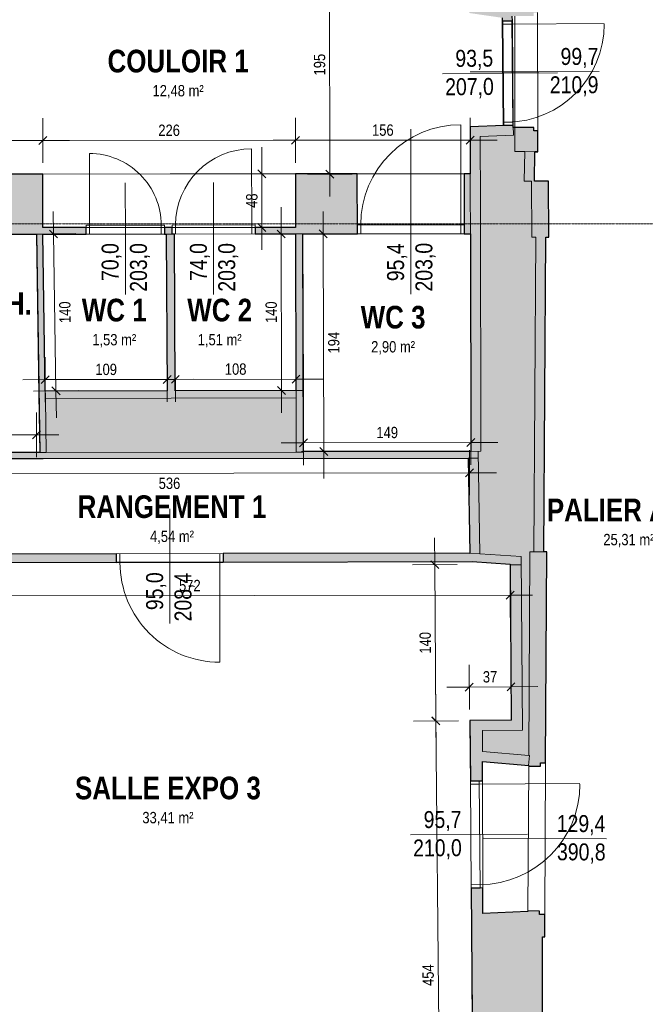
# Model space of a CAD drawing. Extents: x -6068 to 35118, y -17738 to 67348.
# Tile 187 of 243: x 1692 to 2250, y 14153 to 15032. Entities that reach past the tile are written whole.
import ezdxf
from ezdxf.enums import TextEntityAlignment as Align

# ---------------------------------------------------------------- set-up
doc = ezdxf.new("R2010")
doc.units = 0
doc.header["$LTSCALE"] = 15
for name, pattern in [('AXES', [50.8, 31.75, -6.35, 6.35, -6.35]), ('Continua', [0]), ('Cui_CONTINU', [0])]:
    doc.linetypes.add(name, pattern=pattern)
doc.layers.get('0').update_dxf_attribs({"linetype": 'CONTINUOUS'})
doc.layers.get('DEFPOINTS').update_dxf_attribs({"linetype": 'CONTINUOUS'})
for name, color, linetype, lineweight, true_color in [('Baie Architectural - Mesures - NIVEAUX - Style par défaut', 7, 'Continua', 0, 0x000000), ('Baie Architectural - Seuil - NIVEAUX - Style par défaut', 7, 'Continua', 0, 0x000000), ('EDL-Mesures et Cotes', 7, 'Continua', 0, 0xc0c0c0), ('Enveloppe - NIVEAUX - Style par défaut', 7, 'Continua', 0, 0x000000), ('Pièce - Notes - NIVEAUX - Style par défaut', 7, 'Continua', 0, 0x000000), ('Porte - Cadre - NIVEAUX - Style par défaut', 7, 'Continua', 0, 0x000000), ('Porte - Mesures - NIVEAUX - Style par défaut', 7, 'Continua', 0, 0x000000), ('Porte - Ouvertures - NIVEAUX - Style par défaut', 7, 'Continua', 0, 0x000000), ('Porte - Seuil - NIVEAUX - Style par défaut', 7, 'Continua', 0, 0x000000)]:
    doc.layers.add(name, color=color, linetype=linetype, lineweight=lineweight, true_color=true_color)
for name, color, linetype in [('EDL_RDC murs & cloisons', 5, 'CONTINUOUS'), ('PIS-CONTOURS', 44, 'CONTINUOUS'), ('PIS-coupe', 254, 'CONTINUOUS'), ('PIS-fond de plan', 7, 'Cui_CONTINU')]:
    doc.layers.add(name, color=color, linetype=linetype)
doc.styles.add('Arial Narrow', font='ARIALN.TTF')
doc.styles.add('Arial Narrow Bold', font='ARIALNB.TTF')
doc.styles.add('MtXpl_Arial_Narrow', font='ARIALN.TTF')
doc.styles.add('STYLE_GENERE_1', font='arial.ttf')
doc.dimstyles.new('Côtes (ech cm) PIS', dxfattribs={"dimscale": 0, "dimtxt": 20, "dimasz": 15, "dimexe": 5, "dimexo": 5, "dimgap": 5, "dimtad": 0, "dimtih": 1, "dimtoh": 1, "dimdec": 0, "dimtxsty": 'Arial Narrow', "dimblk": 'ARCHTICK', "dimcen": 0, "dimclrd": 256, "dimclre": 256, "dimclrt": 256, "dimadec": 0, "dimazin": 0, "dimtfac": 1, "dimtdec": 0, "dimtmove": 2, "dimatfit": 3, "dimfxl": 30, "dimfxlon": 1, "dimlwd": 0, "dimarcsym": 0})

# ---------------------------------------------------------------- blocks, each defined once
blk = doc.blocks.new('EDL_RDC_2025 09 17')
at = {"layer": 'EDL_RDC murs & cloisons', "linetype": 'Continuous', "ltscale": 0.08}
h = blk.add_hatch(color=9, dxfattribs=at)
h.dxf.hatch_style = 1
h.paths.add_polyline_path([(2415.76, -383.84), (2411.76, -383.82), (2411.77, -380.82), (2400.77, -380.79), (2391.34, -376.88), (2382.34, -376.93), (2382.35, -379.04), (2341.49, -383.36), (2343.35, -546.73), (2093.51, -549.56), (2093.54, -557.97), (2092.17, -557.97), (2092.37, -613.08), (2093.58, -613.07), (2093.45, -665.06), (2122.68, -669.31), (2122.71, -672.11), (2131.7, -672.03), (2131.67, -667.72), (2150.79, -667.68), (2150.79, -664.68), (2154.28, -664.68), (2154.23, -645.4), (2151.89, -645.41), (2152.64, -617.46), (2337.77, -617.74), (2337.77, -620.11), (2337.7, -627.11), (2343.7, -627.08), (2343.75, -620.16), (2363.25, -620.37), (2414.97, -619.44), (2415.14, -569.72), (2413.43, -569.71), (2414.27, -403.05), (2415.7, -403.06), (2415.76, -383.84)])
h = blk.add_hatch(color=9, dxfattribs=at)
h.dxf.hatch_style = 1
h.paths.add_polyline_path([(1418.32, -810.42), (1418.62, -866.03), (1500.39, -865.59), (1501.16, -1059.71), (1502.6, -1152.24), (1502.64, -1152.24), (1548.81, -1151.49), (1549, -1185.99), (1558, -1185.94), (1557.83, -1155.83), (1778.43, -1155.51), (1778.42, -1148), (1557.82, -1148.33), (1556.92, -1062.6), (2092.34, -1062.78), (2093.61, -1147.55), (1873.42, -1147.87), (1873.43, -1155.37), (2095.88, -1155.04), (2129.75, -1157.17), (2130.75, -1296.73), (2093.81, -1297.01), (2094.21, -1350.84), (2105.09, -1350.76), (2105.04, -1333.49), (2146.32, -1337.19), (2146.32, -1337.6), (2156.82, -1337.66), (2156.83, -1334.66), (2161.33, -1334.66), (2162.4, -1146.32), (2159.9, -1146.3), (2161.63, -865.19), (2164.19, -865.18), (2163.89, -815.18), (2151.35, -815.26), (2151.82, -788.94), (2154.57, -788.94), (2154.53, -770.37), (2151.03, -770.37), (2151.02, -767.37), (2134.02, -767.37), (2132.57, -767.39), (2132.55, -765.48), (2124.05, -765.55), (2094.02, -766.71), (2094.06, -808.57), (2088.67, -808.57), (2088.72, -862.19), (2094.25, -862.18), (2094.71, -1056.52), (1945.35, -1056.73), (1944.79, -862.32), (1993.34, -862.28), (1993.29, -808.66), (1938.13, -808.71), (1938.13, -856.48), (1901.99, -856.51), (1901.99, -862.36), (1938.17, -862.36), (1938.49, -1002.14), (1830.83, -1002.38), (1830.09, -862.42), (1827.99, -862.43), (1827.99, -856.58), (1821.21, -856.58), (1821.21, -862.43), (1822.75, -862.43), (1823.49, -1002.4), (1714.75, -1002.65), (1712.59, -862.53), (1751.21, -862.5), (1751.21, -856.65), (1712.55, -856.68), (1712.51, -808.91), (1665, -808.96), (1665.05, -862.57), (1706.74, -862.54), (1709.75, -1057.57), (1557.28, -1056.86), (1556.1, -862.67), (1579.82, -862.65), (1579.79, -835.84), (1579.78, -817.03), (1579.77, -809.03), (1555.92, -809.05), (1555.73, -775.08), (1507.53, -775.34), (1507.43, -757.37), (1500.14, -757.39), (1500.31, -809.75), (1418.32, -810.18)])
h = blk.add_hatch(color=9, dxfattribs=at)
h.dxf.hatch_style = 1
h.paths.add_polyline_path([(2105.36, -1446.5), (2094.94, -1446.58), (2097.24, -1750.97), (1983.86, -1750.82), (1981.99, -1787.19), (1981.99, -1796.19), (1981.72, -1805.11), (1981.74, -1816.11), (1984.74, -1816.11), (1984.75, -1820.11), (2003.07, -1820.07), (2003.07, -1818.31), (2110.46, -1818.24), (2110.46, -1819.87), (2160.02, -1819.91), (2160.06, -1770.67), (2158.68, -1770.67), (2158.66, -1673.67), (2158.84, -1673.67), (2158.66, -1665.17), (2158.65, -1652.67), (2163.39, -1652.57), (2163.29, -1647.57), (2158.65, -1647.67), (2158.67, -1490.06), (2160.67, -1490.06), (2160.67, -1470.11), (2156.07, -1470.08), (2156.08, -1467.08), (2145.58, -1467.02), (2145.58, -1467.6), (2105.43, -1469.29)])
at = {"layer": 'Baie Architectural - Mesures - NIVEAUX - Style par défaut', "color": 103, "linetype": 'Continua', "lineweight": 13, "ltscale": 0.1, "true_color": 0x49c386}
for p, q in [((2155.41, -717.52), (2093.91, -717.66)), ((2155.41, -717.52), (2209.33, -717.39)), ((2161.95, -1402.4), (2105.95, -1402.09)), ((2161.95, -1402.4), (2215.87, -1402.71))]:
    blk.add_line(p, q, dxfattribs=at)
at = {"layer": 'Baie Architectural - Seuil - NIVEAUX - Style par défaut', "color": 103, "linetype": 'Continua', "lineweight": 5, "ltscale": 0.1, "true_color": 0x49c386}
for p, q in [((2133.79, -667.72), (2134.02, -767.42)), ((2154.53, -770.37), (2154.28, -664.67)), ((2160.67, -1470.11), (2161.33, -1334.68)), ((2146.32, -1337.6), (2145.58, -1467.02))]:
    blk.add_line(p, q, dxfattribs=at)
at = {"layer": 'EDL-Mesures et Cotes', "color": 9, "linetype": 'Continua', "lineweight": 5, "ltscale": 0.1, "true_color": 0xc0c0c0}
for p, q in [((1968.38, -613.37), (1968.84, -808.87)), ((1712.5, -798.91), (1712.46, -758.91)), ((1712.5, -798.91), (1712.46, -758.91)), ((1938.12, -798.71), (1938.08, -758.71)), ((1938.12, -798.71), (1938.08, -758.71)), ((2094.11, -798.57), (2094.08, -758.57)), ((1712.48, -778.91), (1555.89, -779.05)), ((1712.48, -778.91), (1692.48, -778.93)), ((1938.1, -778.71), (1712.48, -778.91)), ((1712.48, -778.91), (1736.48, -778.89)), ((1938.1, -778.71), (1918.1, -778.73)), ((2094.09, -778.57), (1938.1, -778.71)), ((1938.1, -778.71), (1962.1, -778.69)), ((2094.09, -778.57), (2118.09, -778.55)), ((1908.13, -808.74), (1908.1, -784.74)), ((1928.13, -808.72), (1888.13, -808.76)), ((1908.13, -808.74), (1908.17, -856.5)), ((1988.84, -808.82), (1948.84, -808.91)), ((1968.84, -808.87), (1968.88, -828.87)), ((1722.13, -862.38), (1721.82, -842.39)), ((1925.26, -862.36), (1925.19, -838.36)), ((1962.91, -862.27), (1962.85, -842.27)), ((1928.17, -856.49), (1888.17, -856.52)), ((1908.17, -856.5), (1908.19, -876.5)), ((1702.13, -862.69), (1742.13, -862.07)), ((1724.29, -1002.5), (1722.13, -862.38)), ((1945.26, -862.31), (1905.26, -862.42)), ((1925.26, -862.36), (1925.66, -1002.18)), ((1942.91, -862.33), (1982.91, -862.21)), ((1963.46, -1056.68), (1962.91, -862.27)), ((1714.77, -1012.48), (1714.68, -972.48)), ((1823.51, -1012.23), (1823.42, -972.23)), ((1830.85, -1012.22), (1830.76, -972.22)), ((1938.59, -1011.97), (1938.5, -971.97)), ((1714.73, -992.48), (1694.73, -992.53)), ((1823.46, -992.23), (1714.73, -992.48)), ((1830.81, -992.22), (1810.81, -992.26)), ((1823.46, -992.23), (1847.46, -992.18)), ((1938.55, -991.97), (1830.81, -992.22)), ((1938.55, -991.97), (1962.55, -991.92)), ((1704.29, -1002.81), (1744.29, -1002.19)), ((1724.29, -1002.5), (1724.66, -1026.5)), ((1945.66, -1002.12), (1905.66, -1002.23)), ((1925.66, -1002.18), (1925.71, -1022.18)), ((1706.88, -1021.81), (1706.92, -1061.81)), ((1945.36, -1068.82), (1945.31, -1028.82)), ((2094.72, -1068.61), (2094.67, -1028.61)), ((1556.38, -1041.95), (1706.9, -1041.81)), ((1706.9, -1041.81), (1726.9, -1041.8)), ((1945.33, -1048.82), (1925.33, -1048.85)), ((2094.7, -1048.61), (1945.33, -1048.82)), ((2094.7, -1048.61), (2118.7, -1048.58)), ((1943.46, -1056.74), (1983.46, -1056.62)), ((1963.46, -1056.68), (1963.53, -1080.68)), ((2093.54, -1095.61), (2093.48, -1055.61)), ((2093.51, -1075.61), (1557.68, -1076.39)), ((2093.51, -1075.61), (2117.51, -1075.57)), ((2062.43, -1157.68), (2062.25, -1133.68)), ((2082.43, -1157.53), (2042.43, -1157.84)), ((2062.43, -1157.68), (2063.49, -1297.24)), ((2129.72, -1164.99), (2129.78, -1204.99)), ((1557.87, -1185.83), (2129.75, -1184.99)), ((2129.75, -1184.99), (2149.75, -1184.96)), ((2093.39, -1287.07), (2093.03, -1247.07)), ((2130.71, -1286.73), (2130.35, -1246.73)), ((2063.49, -1297.35), (2063.27, -1273.35)), ((2093.21, -1267.07), (2073.21, -1267.26)), ((2130.53, -1266.73), (2093.21, -1267.07)), ((2130.53, -1266.73), (2154.53, -1266.51)), ((2083.49, -1297.09), (2043.49, -1297.39)), ((2083.49, -1297.16), (2043.49, -1297.53)), ((2063.49, -1297.24), (2063.64, -1317.24)), ((2063.49, -1297.35), (2067.64, -1751.24))]:
    blk.add_line(p, q, dxfattribs=at)
at = {"layer": 'EDL-Mesures et Cotes', "color": 9, "linetype": 'Continua', "lineweight": 20, "ltscale": 0.1, "true_color": 0xc0c0c0}
for p, q in [((1708.95, -782.45), (1716.01, -775.37)), ((1716.01, -775.37), (1708.95, -782.45)), ((1934.57, -782.25), (1941.63, -775.17)), ((1941.63, -775.17), (1934.57, -782.25)), ((2090.56, -782.11), (2097.63, -775.03)), ((1911.66, -812.27), (1904.59, -805.2)), ((1965.29, -805.34), (1972.38, -812.39)), ((1904.63, -852.97), (1911.71, -860.04)), ((1725.72, -865.86), (1718.54, -858.9)), ((1928.8, -865.89), (1921.71, -858.84)), ((1966.45, -865.8), (1959.36, -858.74)), ((1718.26, -988.94), (1711.2, -996.02)), ((1819.94, -995.78), (1826.99, -988.69)), ((1834.33, -988.67), (1827.28, -995.76)), ((1935.02, -995.52), (1942.08, -988.43)), ((1720.7, -999.02), (1727.88, -1005.98)), ((1922.11, -998.65), (1929.2, -1005.7)), ((1703.37, -1045.35), (1710.43, -1038.28)), ((1948.87, -1045.28), (1941.8, -1052.36)), ((2091.17, -1052.15), (2098.23, -1045.07)), ((1959.92, -1053.16), (1967.01, -1060.21)), ((2089.98, -1079.15), (2097.04, -1072.07)), ((2065.99, -1161.19), (2058.87, -1154.18)), ((2126.22, -1188.53), (2133.28, -1181.45)), ((2096.71, -1263.51), (2089.71, -1270.64)), ((2127.03, -1270.3), (2134.03, -1263.16)), ((2059.92, -1293.73), (2067.05, -1300.75)), ((2067.05, -1300.85), (2059.92, -1293.84))]:
    blk.add_line(p, q, dxfattribs=at)
at = {"layer": 'EDL_RDC murs & cloisons', "linetype": 'Continuous', "ltscale": 0.08}
for points in [[(2122.68, -669.31), (2122.71, -672.11), (2131.7, -672.03), (2131.67, -667.72)], [(1557.83, -1155.83), (1778.43, -1155.51), (1778.42, -1148), (1557.82, -1148.33)], [(1556.92, -1062.6), (2092.34, -1062.78), (2093.61, -1147.55), (1873.42, -1147.87), (1873.43, -1155.37), (2095.88, -1155.04), (2129.75, -1157.17), (2130.75, -1296.73), (2093.81, -1297.01), (2094.21, -1350.84), (2105.09, -1350.76), (2105.04, -1333.49), (2146.32, -1337.19), (2146.32, -1337.6), (2156.82, -1337.66), (2156.83, -1334.66), (2161.33, -1334.66), (2162.4, -1146.32), (2159.9, -1146.3), (2161.63, -865.19), (2164.19, -865.18), (2163.89, -815.18), (2151.35, -815.26), (2151.82, -788.94), (2154.57, -788.94), (2154.53, -770.37), (2151.03, -770.37), (2151.02, -767.37), (2134.02, -767.37), (2132.57, -767.39), (2132.55, -765.48), (2124.05, -765.55), (2094.02, -766.71), (2094.06, -808.57), (2088.67, -808.57), (2088.72, -862.19), (2094.25, -862.18), (2094.71, -1056.52), (1945.35, -1056.73), (1944.79, -862.32), (1993.34, -862.28), (1993.29, -808.66), (1938.13, -808.71), (1938.13, -856.48), (1901.99, -856.51), (1901.99, -862.36), (1938.17, -862.36), (1938.49, -1002.14), (1830.83, -1002.38), (1830.09, -862.42), (1827.99, -862.43), (1827.99, -856.58), (1821.21, -856.58), (1821.21, -862.43), (1822.75, -862.43), (1823.49, -1002.4), (1714.75, -1002.65), (1712.59, -862.53), (1751.21, -862.5), (1751.21, -856.65), (1712.55, -856.68), (1712.51, -808.91), (1665, -808.96)], [(1665.05, -862.57), (1706.74, -862.54), (1709.75, -1057.57), (1557.28, -1056.86)], [(2158.65, -1647.67), (2158.67, -1490.06), (2160.67, -1490.06), (2160.67, -1470.11), (2160.67, -1470.11), (2160.67, -1470.11), (2156.07, -1470.08), (2156.08, -1467.08), (2145.58, -1467.02), (2145.58, -1467.6), (2105.43, -1469.29), (2105.36, -1446.5), (2105.36, -1446.5), (2094.94, -1446.58), (2097.24, -1750.97)]]:
    blk.add_lwpolyline(points, dxfattribs=at)
at = {"layer": 'Enveloppe - NIVEAUX - Style par défaut', "color": 18, "linetype": 'Continua', "lineweight": 20, "ltscale": 0.1, "true_color": 0x000000}
for p, q in [((2122.68, -669.31), (2122.71, -672.11)), ((2122.71, -672.11), (2131.7, -672.03)), ((2123.55, -765.59), (2094.02, -766.71)), ((2094.02, -766.71), (2094.12, -808.57)), ((2132.55, -765.48), (2123.55, -765.56)), ((2123.55, -765.56), (2123.55, -765.59)), ((2132.63, -774.25), (2132.55, -765.48)), ((2151.02, -767.37), (2134.02, -767.42)), ((2134.02, -767.42), (2134.07, -788.83)), ((2151.03, -770.37), (2151.02, -767.37)), ((2154.53, -770.37), (2151.03, -770.37)), ((2154.57, -788.78), (2154.53, -770.37)), ((2103.04, -775.37), (2132.63, -774.25)), ((2103.18, -835.36), (2103.04, -775.37)), ((2134.07, -788.83), (2142.82, -788.81)), ((2142.82, -788.81), (2142.35, -815.1)), ((2142.82, -788.81), (2142.82, -788.78)), ((2142.82, -788.81), (2142.82, -788.78)), ((2151.35, -815.26), (2151.82, -788.78)), ((2151.82, -788.78), (2154.57, -788.78)), ((1712.51, -808.91), (1665, -808.96)), ((1826.25, -808.81), (1709.62, -808.92)), ((1712.55, -856.68), (1712.51, -808.91)), ((1938.13, -808.71), (1826.25, -808.81)), ((1993.29, -808.66), (1938.13, -808.71)), ((1938.13, -808.71), (1938.17, -856.48)), ((1993.34, -862.28), (1993.29, -808.66)), ((2088.67, -808.57), (2088.72, -862.19)), ((2094.12, -808.57), (2088.67, -808.57)), ((2094.16, -823.45), (2094.12, -808.57)), ((2094.16, -823.45), (2094.12, -808.57)), ((2094.16, -823.45), (2094.12, -808.57)), ((2094.16, -823.45), (2094.12, -808.57)), ((2142.35, -815.1), (2148.89, -815.22)), ((2148.89, -815.22), (2149.19, -865.27)), ((2163.89, -815.18), (2151.35, -815.26)), ((2164.19, -865.18), (2163.89, -815.18)), ((2094.25, -862.19), (2094.16, -823.45)), ((2094.25, -862.19), (2094.16, -823.45)), ((2094.25, -862.19), (2094.16, -823.45)), ((2094.25, -862.19), (2094.16, -823.45)), ((2103.18, -835.36), (2103.16, -823.43)), ((2103.18, -835.36), (2103.16, -823.43)), ((2103.18, -835.36), (2103.16, -823.43)), ((2103.18, -835.36), (2103.16, -823.43)), ((2103.71, -1056.5), (2103.18, -835.36)), ((1751.21, -856.65), (1712.55, -856.68)), ((1751.21, -862.5), (1751.21, -856.65)), ((1826.4, -856.58), (1821.21, -856.58)), ((1821.21, -856.58), (1821.21, -862.43)), ((1827.99, -856.58), (1826.4, -856.58)), ((1827.99, -862.43), (1827.99, -856.58)), ((1938.17, -856.48), (1901.99, -856.51)), ((1901.99, -856.51), (1901.99, -862.36)), ((1665.05, -862.57), (1706.74, -862.54)), ((1706.74, -862.54), (1712.18, -862.53)), ((1706.74, -862.54), (1708.95, -1006.05)), ((1712.18, -862.53), (1712.59, -862.53)), ((1712.59, -862.53), (1822.75, -862.43)), ((1712.59, -862.53), (1751.21, -862.5)), ((1714.75, -1002.65), (1712.59, -862.53)), ((1821.21, -862.43), (1822.75, -862.43)), ((1822.75, -862.43), (1823.49, -1002.4)), ((1822.75, -862.43), (1826.3, -862.43)), ((1822.75, -862.43), (1826.3, -862.43)), ((1826.3, -862.43), (1830.09, -862.42)), ((1826.3, -862.43), (1830.09, -862.42)), ((1830.09, -862.42), (1938.17, -862.33)), ((1830.83, -1002.38), (1830.09, -862.42)), ((1901.99, -862.36), (1938.17, -862.33)), ((1938.17, -862.33), (1944.79, -862.32)), ((1938.17, -862.33), (1944.79, -862.32)), ((1938.17, -862.33), (1938.57, -1002.14)), ((1944.79, -862.32), (1993.34, -862.28)), ((1945.2, -1005.43), (1944.79, -862.32)), ((2088.72, -862.19), (2094.25, -862.19)), ((2094.25, -862.19), (2094.71, -1056.52)), ((2149.19, -865.27), (2152.63, -865.25)), ((2152.63, -865.25), (2150.9, -1146.25)), ((2159.9, -1146.3), (2161.63, -865.19)), ((2161.63, -865.19), (2164.19, -865.18)), ((1823.49, -1002.4), (1714.75, -1002.65)), ((1938.57, -1002.14), (1830.83, -1002.38)), ((1708.95, -1006.05), (1708.95, -1006.01)), ((1708.95, -1006.05), (1709.75, -1057.57)), ((1714.8, -1005.92), (1714.75, -1002.65)), ((1714.85, -1009.27), (1714.8, -1005.92)), ((1714.85, -1009.27), (1827.17, -1009.01)), ((1715.6, -1057.56), (1714.85, -1009.27)), ((1827.17, -1009.01), (1938.59, -1008.76)), ((1938.59, -1008.76), (1938.73, -1057.25)), ((1945.35, -1056.73), (1945.2, -1005.43)), ((1632.51, -1063.43), (1712.72, -1063.31)), ((1709.75, -1057.57), (1632.53, -1057.68)), ((1709.75, -1057.57), (1712.71, -1057.57)), ((1709.75, -1057.57), (1712.71, -1057.57)), ((1709.75, -1057.57), (1712.71, -1057.57)), ((1712.71, -1057.57), (1715.6, -1057.56)), ((1712.71, -1057.57), (1715.6, -1057.56)), ((1712.71, -1057.57), (1715.6, -1057.56)), ((1712.72, -1063.31), (1945.36, -1062.99)), ((1938.73, -1057.25), (1715.6, -1057.56)), ((1938.73, -1057.25), (1945.35, -1057.24)), ((2094.71, -1056.52), (1945.35, -1056.73)), ((1945.36, -1062.99), (2092.34, -1062.78)), ((2092.34, -1062.78), (2092.34, -1062.73)), ((2092.34, -1062.78), (2093.61, -1147.55)), ((2101.25, -1056.51), (2103.71, -1056.5)), ((2102.62, -1147.95), (2101.25, -1056.51)), ((1778.42, -1148), (1557.82, -1148.33)), ((1778.43, -1155.5), (1778.42, -1148)), ((2093.61, -1147.55), (1873.42, -1147.87)), ((1873.42, -1147.87), (1873.43, -1155.37)), ((2093.62, -1147.61), (2093.61, -1147.55)), ((2093.62, -1147.61), (2093.61, -1147.55)), ((2093.62, -1147.61), (2093.61, -1147.55)), ((2139.7, -1150.29), (2102.62, -1147.95)), ((2140.87, -1305.65), (2139.7, -1150.29)), ((2147.4, -1146.23), (2146.37, -1328.16)), ((2150.9, -1146.25), (2147.4, -1146.23)), ((2162.4, -1146.32), (2159.9, -1146.3)), ((2161.34, -1332.76), (2162.4, -1146.32)), ((1557.83, -1155.83), (1778.43, -1155.5)), ((1873.43, -1155.37), (2095.88, -1155.04)), ((2095.88, -1155.04), (2129.75, -1157.17)), ((2129.75, -1157.17), (2130.81, -1296.73)), ((2130.81, -1296.73), (2093.81, -1296.99)), ((2093.81, -1296.99), (2094.05, -1328.86)), ((2104.96, -1305.91), (2140.87, -1305.65)), ((2105.01, -1324.45), (2104.96, -1305.91)), ((2146.37, -1328.16), (2105.01, -1324.45)), ((2094.05, -1328.86), (2094.21, -1350.84)), ((2105.09, -1350.76), (2105.04, -1333.49)), ((2105.04, -1333.49), (2146.32, -1337.19)), ((2146.88, -1328.21), (2146.37, -1328.16)), ((2146.88, -1328.21), (2146.37, -1328.16)), ((2156.82, -1337.66), (2156.83, -1334.66)), ((2156.83, -1334.66), (2161.33, -1334.68)), ((2161.33, -1334.68), (2161.34, -1332.76)), ((2146.32, -1337.19), (2146.32, -1337.6)), ((2146.32, -1337.6), (2156.82, -1337.66)), ((2094.21, -1350.84), (2105.09, -1350.76)), ((2105.36, -1446.5), (2094.94, -1446.58)), ((2094.94, -1446.58), (2095.15, -1474.07)), ((2105.43, -1469.29), (2105.36, -1446.5)), ((2145.58, -1467.6), (2105.43, -1469.29)), ((2156.08, -1467.08), (2145.58, -1467.02)), ((2145.58, -1467.02), (2145.58, -1467.6)), ((2156.07, -1470.08), (2156.08, -1467.08)), ((2095.15, -1474.07), (2097.24, -1750.97)), ((2160.57, -1470.11), (2156.07, -1470.08)), ((2158.62, -1490.06), (2160.67, -1490.06)), ((2158.66, -1660.76), (2158.62, -1490.06))]:
    blk.add_line(p, q, dxfattribs=at)
at = {"layer": 'Enveloppe - NIVEAUX - Style par défaut', "color": 9, "linetype": 'Continua', "lineweight": 13, "ltscale": 0.1, "true_color": 0xc0c0c0}
for p, q in [((2151.82, -788.94), (2142.82, -788.78)), ((2151.82, -788.94), (2142.82, -788.78)), ((2151.82, -788.94), (2142.82, -788.78)), ((2151.82, -788.94), (2142.82, -788.78)), ((1945.35, -1056.73), (1945.35, -1057.24)), ((1945.35, -1056.73), (1945.35, -1057.24)), ((1945.35, -1056.73), (1945.35, -1057.24)), ((1945.35, -1056.73), (1945.35, -1057.24)), ((1945.35, -1056.73), (1945.35, -1057.24)), ((1945.35, -1056.73), (1945.35, -1057.24)), ((1945.35, -1056.73), (1945.35, -1057.24)), ((1945.35, -1056.73), (1945.35, -1057.24)), ((1945.35, -1056.73), (1945.35, -1057.24)), ((1945.35, -1056.73), (1945.35, -1057.24)), ((1945.35, -1056.73), (1945.35, -1057.24)), ((1945.35, -1056.73), (1945.35, -1057.24)), ((2101.34, -1062.6), (2092.34, -1062.73)), ((2101.34, -1062.6), (2092.34, -1062.73)), ((2101.34, -1062.6), (2092.34, -1062.73)), ((2101.34, -1062.6), (2092.34, -1062.73)), ((2101.34, -1062.6), (2092.34, -1062.73)), ((2101.34, -1062.6), (2092.34, -1062.73)), ((2101.34, -1062.6), (2092.34, -1062.73)), ((2101.34, -1062.6), (2092.34, -1062.73)), ((2101.34, -1062.6), (2092.34, -1062.73)), ((2101.34, -1062.6), (2092.34, -1062.73)), ((2094.71, -1056.52), (2103.71, -1056.5)), ((2094.71, -1056.52), (2103.71, -1056.5)), ((2094.71, -1056.52), (2103.71, -1056.5)), ((2094.71, -1056.52), (2103.71, -1056.5)), ((2094.71, -1056.52), (2103.71, -1056.5)), ((2094.71, -1056.52), (2103.71, -1056.5)), ((2094.71, -1056.52), (2103.71, -1056.5)), ((2094.71, -1056.52), (2103.71, -1056.5)), ((2094.71, -1056.52), (2103.71, -1056.5)), ((2094.71, -1056.52), (2103.71, -1056.5)), ((2093.62, -1147.61), (2102.61, -1147.48)), ((2093.62, -1147.61), (2102.61, -1147.48)), ((2093.62, -1147.61), (2102.61, -1147.48)), ((2093.62, -1147.61), (2102.61, -1147.48)), ((2093.62, -1147.61), (2102.61, -1147.48)), ((2093.62, -1147.61), (2102.61, -1147.48)), ((2093.62, -1147.61), (2102.61, -1147.48)), ((2093.62, -1147.61), (2102.61, -1147.48)), ((2093.62, -1147.61), (2102.61, -1147.48)), ((2150.9, -1146.25), (2159.9, -1146.3)), ((2150.9, -1146.25), (2159.9, -1146.3)), ((2150.9, -1146.25), (2159.9, -1146.3)), ((2150.9, -1146.25), (2159.9, -1146.3)), ((2139.75, -1157.8), (2129.75, -1157.87)), ((2139.75, -1157.8), (2129.75, -1157.87)), ((2139.75, -1157.8), (2129.75, -1157.87)), ((2139.75, -1157.8), (2129.75, -1157.87)), ((2139.75, -1157.8), (2129.75, -1157.87)), ((2139.75, -1157.8), (2129.75, -1157.87)), ((2139.75, -1157.8), (2129.75, -1157.87)), ((2139.75, -1157.8), (2129.75, -1157.87)), ((2139.75, -1157.8), (2129.75, -1157.87)), ((2146.08, -1337.17), (2146.88, -1328.21)), ((2146.08, -1337.17), (2146.88, -1328.21)), ((2146.08, -1337.17), (2146.88, -1328.21)), ((2146.08, -1337.17), (2146.88, -1328.21))]:
    blk.add_line(p, q, dxfattribs=at)
at = {"layer": 'Porte - Cadre - NIVEAUX - Style par défaut', "color": 103, "linetype": 'Continua', "lineweight": 5, "ltscale": 0.1, "true_color": 0x49c386}
for p, q in [((2131.2, -672.03), (2123.21, -672.1)), ((2123.21, -672.1), (2124.05, -765.55)), ((2132.05, -765.48), (2131.2, -672.03)), ((2124.05, -765.55), (2132.05, -765.48)), ((1821.2, -854.43), (1751.2, -854.5)), ((1751.2, -854.5), (1751.21, -862.5)), ((1821.21, -862.43), (1821.2, -854.43)), ((1901.99, -854.36), (1827.99, -854.43)), ((1827.99, -854.43), (1827.99, -862.43)), ((1901.99, -862.36), (1901.99, -854.36)), ((2088.71, -854.19), (1993.33, -854.28)), ((1993.33, -854.28), (1993.34, -862.28)), ((2088.72, -862.19), (2088.71, -854.19)), ((1751.21, -862.5), (1821.21, -862.43)), ((1827.99, -862.43), (1901.99, -862.36)), ((1993.34, -862.28), (2088.72, -862.19)), ((1873.42, -1147.87), (1778.42, -1148)), ((1778.42, -1148), (1778.43, -1156)), ((1873.43, -1155.87), (1873.42, -1147.87)), ((1778.43, -1156), (1873.43, -1155.87)), ((2102.21, -1350.78), (2094.21, -1350.84)), ((2094.21, -1350.84), (2094.94, -1446.58)), ((2102.94, -1446.52), (2102.21, -1350.78)), ((2094.94, -1446.58), (2102.94, -1446.52))]:
    blk.add_line(p, q, dxfattribs=at)
at = {"layer": 'Porte - Mesures - NIVEAUX - Style par défaut', "color": 103, "linetype": 'Continua', "lineweight": 13, "ltscale": 0.1, "true_color": 0x49c386}
for p, q in [((2123.13, -718.83), (2069.21, -719.32)), ((2123.13, -718.83), (2172.13, -718.39)), ((2041.03, -862.24), (2040.95, -768.62)), ((1786.21, -862.46), (1786.17, -816.61)), ((1864.99, -862.39), (1864.95, -816.54)), ((1786.21, -862.46), (1786.26, -916.39)), ((1864.99, -862.39), (1865.04, -916.32)), ((2041.03, -862.24), (2041.08, -916.16)), ((1825.94, -1156.44), (1825.87, -1107.94)), ((1825.94, -1156.44), (1826.01, -1210.36)), ((2094.58, -1398.71), (2040.65, -1399.12)), ((2094.58, -1398.71), (2145.23, -1398.33))]:
    blk.add_line(p, q, dxfattribs=at)
at = {"layer": 'Porte - Ouvertures - NIVEAUX - Style par défaut', "color": 103, "linetype": 'Continua', "lineweight": 13, "ltscale": 0.1, "true_color": 0x49c386}
for p, q in [((2123.23, -675.1), (2131.23, -675.03)), ((2128.23, -675.06), (2213.68, -674.28)), ((2085.71, -854.19), (2085.63, -764.82)), ((2124.03, -762.55), (2132.03, -762.48)), ((1754.21, -862.49), (1754.15, -790.49)), ((1898.99, -854.36), (1898.92, -786.36)), ((1754.21, -862.49), (1754.2, -854.49)), ((1818.21, -862.44), (1818.2, -854.44)), ((1830.99, -854.42), (1830.99, -862.42)), ((1898.99, -854.36), (1898.99, -862.36)), ((1996.33, -854.28), (1996.34, -862.28)), ((2085.71, -854.19), (2085.72, -862.19)), ((1781.42, -1148), (1781.43, -1156)), ((1870.42, -1147.87), (1870.56, -1244.87)), ((1870.42, -1147.87), (1870.43, -1155.87)), ((2094.24, -1353.84), (2191.98, -1353.1)), ((2094.24, -1353.84), (2102.24, -1353.78)), ((2094.92, -1443.58), (2102.92, -1443.52))]:
    blk.add_line(p, q, dxfattribs=at)
at = {"layer": 'Porte - Ouvertures - NIVEAUX - Style par défaut', "color": 103, "linetype": 'Continua', "lineweight": 5, "ltscale": 0.1, "true_color": 0x49c386}
for centre, radius, start, end in [((2126.23, -675.08), 87.46, 270.5209, 0), ((2085.71, -854.19), 89.38, 90.05147, 179.99999), ((1754.2, -854.49), 64, 0, 90.05157), ((1898.99, -854.36), 68, 90.05151, 179.99999), ((1870.43, -1155.87), 89, 179.99999, 270.08337), ((2102.24, -1353.78), 89.74, 270.43395, 0)]:
    blk.add_arc(centre, radius, start, end, dxfattribs=at)
at = {"layer": 'Porte - Seuil - NIVEAUX - Style par défaut', "color": 103, "linetype": 'Continua', "lineweight": 5, "ltscale": 0.1, "true_color": 0x49c386}
for p, q in [((2122.71, -672.11), (2123.55, -765.56)), ((2132.55, -765.48), (2131.7, -672.03)), ((2088.67, -808.57), (1993.29, -808.66)), ((1821.21, -856.58), (1751.21, -856.65)), ((1901.99, -856.51), (1827.99, -856.58)), ((1751.21, -862.5), (1821.21, -862.43)), ((1827.99, -862.43), (1901.99, -862.36)), ((1993.34, -862.28), (2088.72, -862.19)), ((1873.42, -1147.87), (1778.42, -1148)), ((1778.43, -1155.5), (1873.43, -1155.37)), ((2094.21, -1350.84), (2094.94, -1446.58)), ((2105.36, -1446.5), (2105.09, -1350.76))]:
    blk.add_line(p, q, dxfattribs=at)
at = {"layer": 'Baie Architectural - Mesures - NIVEAUX - Style par défaut', "color": 103, "linetype": 'Continuous', "true_color": 0x49c386, "style": 'MtXpl_Arial_Narrow'}
for s, rotation, p in [('99,7', 0.13551, (2174.74, -711.43)), ('210,9', 0.13551, (2165.18, -736.75)), ('129,4', 359.67611, (2171.31, -1396.41)), ('390,8', 359.67611, (2171.53, -1421.71))]:
    blk.add_text(s, height=15.153, rotation=rotation, dxfattribs=at).set_placement(p)
at = {"layer": 'EDL-Mesures et Cotes', "color": 8, "true_color": 0x808080, "style": 'Arial Narrow'}
for s, rotation, p in [('195', 90.13551, (1964.61, -711.13)), ('226', 0.05153, (1825.29, -774.81)), ('156', 0.05153, (2016.09, -774.64)), ('48', 90.05153, (1904.15, -832.62)), ('140', 90.16341, (1921.46, -932.28)), ('109', 0.13035, (1769.09, -988.36)), ('108', 0.13035, (1884.67, -988.09)), ('149', 0.08, (2020.01, -1044.72)), ('572', 0.08341, (1843.81, -1181.41)), ('140', 90.43391, (2058.96, -1227.49)), ('37', 0.52445, (2111.83, -1262.9)), ('454', 90.52445, (2061.56, -1524.33))]:
    blk.add_text(s, height=10.103, rotation=rotation, dxfattribs=at).set_placement(p, align=Align.CENTER)
for s, rotation, p in [('140', 90.88447, (1727.21, -932.38)), ('194', 90.16341, (1967.19, -959.46)), ('536', 0.08342, (1825.6, -1080))]:
    blk.add_text(s, height=10.103, rotation=rotation, dxfattribs=at).set_placement(p, align=Align.TOP_CENTER)
at = {"layer": 'Pièce - Notes - NIVEAUX - Style par défaut', "color": 18, "true_color": 0x000000, "style": 'Arial Narrow Bold'}
for s, height, p in [('COULOIR 1', 20.205, (1833.31, -718.05)), ('LOCAL TECH.', 20.2055, (1624.91, -934.59)), ('WC 1', 20.205, (1776.29, -940.44)), ('WC 2', 20.205, (1870.43, -940.42)), ('WC 3', 20.205, (2025.24, -946.77)), ('RANGEMENT 1', 20.2055, (1827.84, -1116.02)), ('PALIER ASC. RDC', 20.2055, (2264.06, -1118.97)), ('SALLE EXPO 3', 20.2055, (1824.22, -1367.27))]:
    blk.add_text(s, height=height, dxfattribs=at).set_placement(p, align=Align.CENTER)
at = {"layer": 'Pièce - Notes - NIVEAUX - Style par défaut', "color": 8, "true_color": 0x808080, "style": 'Arial Narrow'}
for s, height, p in [('12,48 m²', 10.103, (1833.31, -729.36)), ('1,53 m²', 10.103, (1776.29, -951.75)), ('1,51 m²', 10.103, (1870.43, -951.73)), ('2,90 m²', 10.103, (2025.24, -958.08)), ('4,54 m²', 10.103, (1827.84, -1127.33)), ('25,31 m² (25,27 m²)', 10.1027, (2264.06, -1130.28)), ('33,41 m²', 10.103, (1824.22, -1378.58))]:
    blk.add_text(s, height=height, dxfattribs=at).set_placement(p, align=Align.TOP_CENTER)
at = {"layer": 'Porte - Mesures - NIVEAUX - Style par défaut', "color": 103, "linetype": 'Continuous', "true_color": 0x49c386, "style": 'MtXpl_Arial_Narrow'}
for s, rotation, p in [('93,5', 0.5209, (2080.88, -713.17)), ('207,0', 0.5209, (2071.78, -738.56)), ('70,0', 90.05153, (1780.21, -904.35)), ('203,0', 90.05153, (1805.51, -913.98)), ('74,0', 90.05153, (1858.99, -904.28)), ('203,0', 90.05153, (1884.3, -913.91)), ('95,4', 90.05153, (2035.02, -904.56)), ('203,0', 90.05153, (2060.33, -913.75)), ('95,0', 90.08341, (1819.95, -1198.32)), ('208,4', 90.08341, (1845.27, -1208.38)), ('95,7', 0.43392, (2052.58, -1392.99)), ('210,0', 0.43392, (2043.19, -1418.36))]:
    blk.add_text(s, height=15.153, rotation=rotation, dxfattribs=at).set_placement(p)
blk = doc.blocks.new('*U782')
at = {"layer": 'PIS-CONTOURS', "color": 0, "linetype": 'AXES', "lineweight": 13, "ltscale": 0.005}
blk.add_line((1000, 0), (40153.3, 0), dxfattribs=at)
at = {"layer": 'PIS-CONTOURS', "color": 0, "lineweight": 15, "style": 'STYLE_GENERE_1'}
blk.add_attdef('REP1', text='', height=500, dxfattribs=at).set_placement((-721.3, -441.4), align=Align.MIDDLE_CENTER)
blk.add_attdef('REP', text='', height=500, dxfattribs=at).set_placement((35848.1, -844.2), align=Align.BOTTOM_LEFT)
blk = doc.blocks.new('_ArchTick')
at = {"color": 0, "linetype": 'ByBlock', "const_width": 0.15}
blk.add_lwpolyline([(-0.5, -0.5), (0.5, 0.5)], dxfattribs=at)
blk = doc.blocks.new('*D97')
at = {"layer": 'DEFPOINTS', "color": 0, "linetype": 'Continuous', "ltscale": 0.08, "transparency": 16777216}
for p in [(2918.1, 14386.22), (1.1, 13965.88), (2918.1, 13562.55)]:
    blk.add_point(p, dxfattribs=at)
at = {"layer": 'EDL-Mesures et Cotes', "linetype": 'Continuous', "lineweight": -2, "ltscale": 0.08, "transparency": 16777216}
for p, q in [((1.1, 13592.55), (1.1, 13557.55)), ((2918.1, 13592.55), (2918.1, 13557.55))]:
    blk.add_line(p, q, dxfattribs=at)
at = {"layer": 'EDL-Mesures et Cotes', "linetype": 'Continuous', "lineweight": 0, "ltscale": 0.08, "transparency": 16777216}
for p, q in [((1.1, 13562.55), (1429.98, 13562.55)), ((2918.1, 13562.55), (1489.22, 13562.55))]:
    blk.add_line(p, q, dxfattribs=at)
at = {"layer": 'EDL-Mesures et Cotes', "linetype": 'Continuous', "lineweight": 0, "ltscale": 0.08, "transparency": 16777216, "xscale": 15, "yscale": 15, "zscale": 15, "rotation": 180}
blk.add_blockref('_ArchTick', (1.1, 13562.55), dxfattribs=at)
at = {"layer": 'EDL-Mesures et Cotes', "linetype": 'Continuous', "lineweight": 0, "ltscale": 0.08, "transparency": 16777216, "xscale": 15, "yscale": 15, "zscale": 15}
blk.add_blockref('_ArchTick', (2918.1, 13562.55), dxfattribs=at)
at = {"layer": 'EDL-Mesures et Cotes', "linetype": 'Continuous', "ltscale": 0.08, "transparency": 16777216, "insert": (1459.6, 13562.55), "char_height": 20, "attachment_point": 5, "style": 'Arial Narrow'}
blk.add_mtext('2917', dxfattribs=at)
blk = doc.blocks.new('*D126')
at = {"layer": 'DEFPOINTS', "color": 0, "linetype": 'Continuous', "ltscale": 0.08, "transparency": 16777216}
for p in [(2416.25, 15690.72), (3206.2, 15690.72), (2160.02, 13883.29)]:
    blk.add_point(p, dxfattribs=at)
at = {"layer": 'EDL-Mesures et Cotes', "linetype": 'Continuous', "lineweight": -2, "ltscale": 0.08, "transparency": 16777216}
for p, q in [((3176.2, 15690.72), (3211.2, 15690.72)), ((3176.2, 13883.29), (3211.2, 13883.29))]:
    blk.add_line(p, q, dxfattribs=at)
at = {"layer": 'EDL-Mesures et Cotes', "linetype": 'Continuous', "lineweight": 0, "ltscale": 0.08, "transparency": 16777216}
for p, q in [((3206.2, 15690.72), (3206.2, 14802.21)), ((3206.2, 13883.29), (3206.2, 14771.79))]:
    blk.add_line(p, q, dxfattribs=at)
at = {"layer": 'EDL-Mesures et Cotes', "linetype": 'Continuous', "lineweight": 0, "ltscale": 0.08, "transparency": 16777216, "xscale": 15, "yscale": 15, "zscale": 15}
for p, rotation in [((3206.2, 15690.72), 90), ((3206.2, 13883.29), 270)]:
    blk.add_blockref('_ArchTick', p, dxfattribs=dict(at, rotation=rotation))
at = {"layer": 'EDL-Mesures et Cotes', "linetype": 'Continuous', "ltscale": 0.08, "transparency": 16777216, "insert": (3206.2, 14787), "char_height": 20, "attachment_point": 5, "style": 'Arial Narrow'}
blk.add_mtext('1807', dxfattribs=at)
blk = doc.blocks.new('*D127')
at = {"layer": 'DEFPOINTS', "color": 0, "linetype": 'Continuous', "ltscale": 0.08, "transparency": 16777216}
for p in [(2343.75, 15083.05), (2158.66, 14050.53), (3137.4, 14050.53)]:
    blk.add_point(p, dxfattribs=at)
at = {"layer": 'EDL-Mesures et Cotes', "linetype": 'Continuous', "lineweight": -2, "ltscale": 0.08, "transparency": 16777216}
for p, q in [((3107.4, 15083.05), (3142.4, 15083.05)), ((3107.4, 14050.53), (3142.4, 14050.53))]:
    blk.add_line(p, q, dxfattribs=at)
at = {"layer": 'EDL-Mesures et Cotes', "linetype": 'Continuous', "lineweight": 0, "ltscale": 0.08, "transparency": 16777216}
for p, q in [((3137.4, 15083.05), (3137.4, 14582)), ((3137.4, 14050.53), (3137.4, 14551.58))]:
    blk.add_line(p, q, dxfattribs=at)
at = {"layer": 'EDL-Mesures et Cotes', "linetype": 'Continuous', "lineweight": 0, "ltscale": 0.08, "transparency": 16777216, "xscale": 15, "yscale": 15, "zscale": 15}
for p, rotation in [((3137.4, 15083.05), 90), ((3137.4, 14050.53), 270)]:
    blk.add_blockref('_ArchTick', p, dxfattribs=dict(at, rotation=rotation))
at = {"layer": 'EDL-Mesures et Cotes', "linetype": 'Continuous', "ltscale": 0.08, "transparency": 16777216, "insert": (3137.4, 14566.79), "char_height": 20, "attachment_point": 5, "style": 'Arial Narrow'}
blk.add_mtext('1033', dxfattribs=at)
blk = doc.blocks.new('*D128')
at = {"layer": 'DEFPOINTS', "color": 0, "linetype": 'Continuous', "ltscale": 0.08, "transparency": 16777216}
for p in [(2361.32, 14735.96), (3075.64, 14735.96), (2158.66, 14050.33)]:
    blk.add_point(p, dxfattribs=at)
at = {"layer": 'EDL-Mesures et Cotes', "linetype": 'Continuous', "lineweight": -2, "ltscale": 0.08, "transparency": 16777216}
for p, q in [((3045.64, 14735.96), (3080.64, 14735.96)), ((3045.64, 14050.33), (3080.64, 14050.33))]:
    blk.add_line(p, q, dxfattribs=at)
at = {"layer": 'EDL-Mesures et Cotes', "linetype": 'Continuous', "lineweight": 0, "ltscale": 0.08, "transparency": 16777216}
for p, q in [((3075.64, 14735.96), (3075.64, 14408.36)), ((3075.64, 14050.33), (3075.64, 14377.94))]:
    blk.add_line(p, q, dxfattribs=at)
at = {"layer": 'EDL-Mesures et Cotes', "linetype": 'Continuous', "lineweight": 0, "ltscale": 0.08, "transparency": 16777216, "xscale": 15, "yscale": 15, "zscale": 15}
for p, rotation in [((3075.64, 14735.96), 90), ((3075.64, 14050.33), 270)]:
    blk.add_blockref('_ArchTick', p, dxfattribs=dict(at, rotation=rotation))
at = {"layer": 'EDL-Mesures et Cotes', "linetype": 'Continuous', "ltscale": 0.08, "transparency": 16777216, "insert": (3075.64, 14393.15), "char_height": 20, "attachment_point": 5, "style": 'Arial Narrow'}
blk.add_mtext('686', dxfattribs=at)

msp = doc.modelspace()

# ---------------------------------------------------------------- block references
at = {"layer": 'PIS-coupe', "lineweight": 13, "xscale": 0.1, "yscale": 0.1, "zscale": 0.1, "rotation": 180}
msp.add_blockref('*U782', (3551.89, 14849.88), dxfattribs=at)
at = {"layer": 'PIS-fond de plan'}
msp.add_blockref('EDL_RDC_2025 09 17', (0, 15703.2), dxfattribs=at)

# ---------------------------------------------------------------- dimensions: what is measured, and where the dimension line sits
at = {"layer": 'EDL-Mesures et Cotes', "linetype": 'Continuous', "ltscale": 0.08}
for base, p1, p2, picture, middle in [((3206.2, 15690.72), (2160.02, 13883.29), (2416.25, 15690.72), '*D126', (3206.2, 14787)), ((3137.4, 14050.53), (2343.75, 15083.05), (2158.66, 14050.53), '*D127', (3137.4, 14566.79)), ((3075.64, 14735.96), (2158.66, 14050.33), (2361.32, 14735.96), '*D128', (3075.64, 14393.15))]:
    dim = msp.add_linear_dim(base=base, p1=p1, p2=p2, angle=90, dimstyle='Côtes (ech cm) PIS', override={"dimscale": 1}, dxfattribs=at)
    dim.commit()
    dim.dimension.update_dxf_attribs({"geometry": picture, "text_midpoint": middle})
dim = msp.add_linear_dim(base=(2918.1, 13562.55), p1=(1.1, 13965.88), p2=(2918.1, 14386.22), dimstyle='Côtes (ech cm) PIS', override={"dimscale": 1}, dxfattribs=at)
dim.commit()
dim.dimension.update_dxf_attribs({"geometry": '*D97', "text_midpoint": (1459.6, 13562.55)})

doc.saveas('drawing.dxf')
